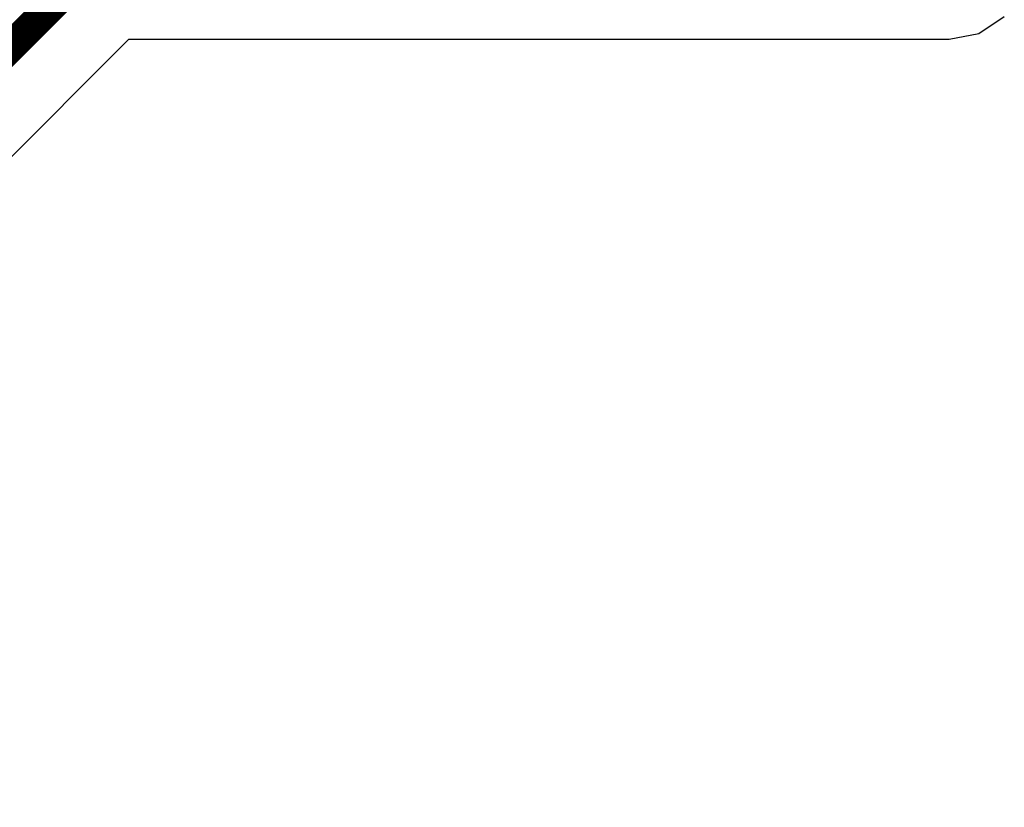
# Model space of a CAD drawing. Header units: inches. Extents: x 0 to 41, y 0 to 25.4.
# Tile 2 of 10: x 9.1 to 13.9, y 14.7 to 18.6. Entities that reach past the tile are written whole.
import ezdxf

# ---------------------------------------------------------------- set-up
doc = ezdxf.new("R2010")
doc.units = ezdxf.units.IN
doc.layers.add('TOP', color=1, linetype='Continuous')

msp = doc.modelspace()

# ---------------------------------------------------------------- linework, layer by layer
at = {"layer": 'TOP'}
for p, q in [((13.7473563, 18.5203338), (13.8713972, 18.60321654)), ((6.063167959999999, 14.964791), (9.589607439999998, 18.49123048)), ((9.589607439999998, 18.49123048), (13.6010396, 18.49123048)), ((13.6010396, 18.49123048), (13.7473563, 18.5203338))]:
    msp.add_line(p, q, dxfattribs=at)
at = {"layer": 'TOP', "const_width": 0.1499997}
msp.add_lwpolyline([(5.370659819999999, 14.81299806), (9.431235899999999, 18.87357414)], dxfattribs=at)

doc.saveas('drawing.dxf')
